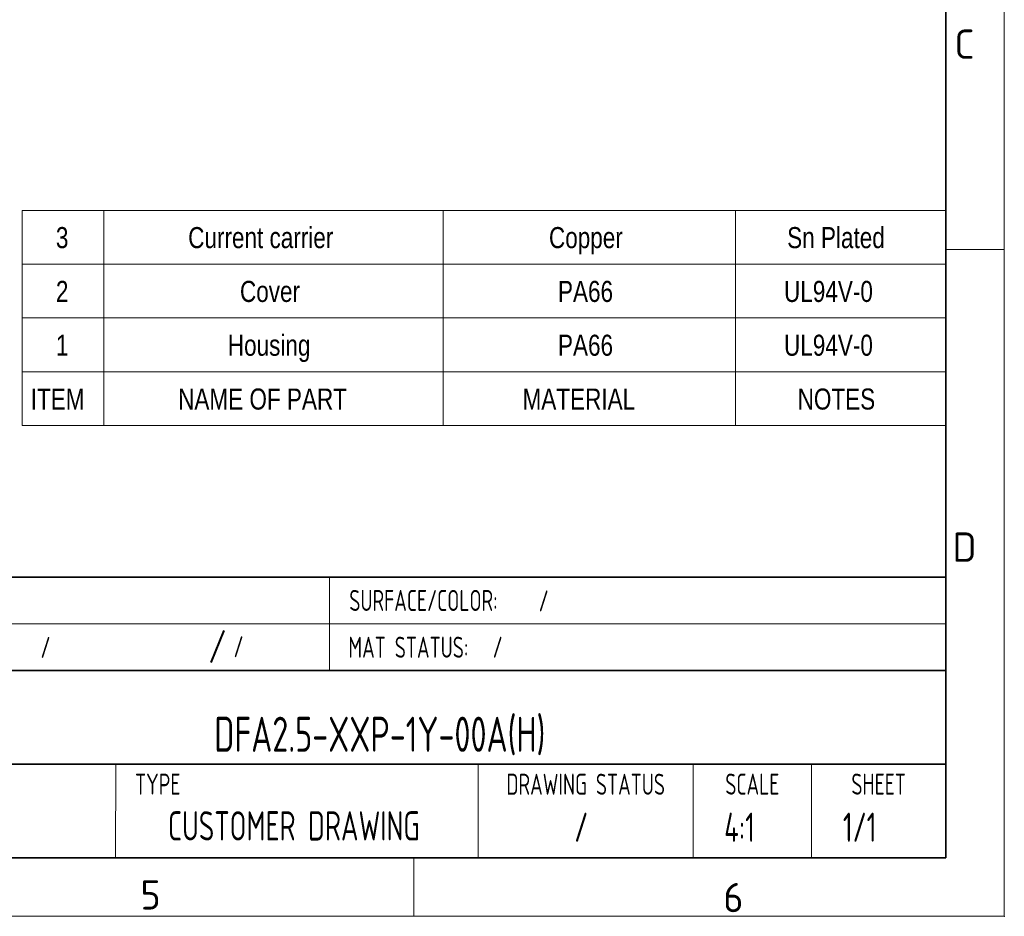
# Model space of a CAD drawing. Header units: millimetres. Extents: x 6 to 292, y 5 to 204.
# Tile 10 of 13: x 208 to 292, y 5 to 82. Entities that reach past the tile are written whole.
import ezdxf
from ezdxf.entities.mleader import LeaderData, LeaderLine
from ezdxf.enums import TextEntityAlignment as Align
from ezdxf.math import Vec2, Vec3

# ---------------------------------------------------------------- set-up
doc = ezdxf.new("R2010")
doc.units = ezdxf.units.MM
for name, color, linetype in [('Default', 7, 'Continuous'), ('TEXT', 7, 'Continuous'), ('图框', 7, 'Continuous'), ('细实线', 7, 'Continuous'), ('轮廓线', 7, 'Continuous')]:
    doc.layers.add(name, color=color, linetype=linetype)
doc.layers.add('尺寸层', color=5, linetype='Continuous', lineweight=13)
doc.styles.add('SEACAD_Adobe_Myungjo_Std_M', font='txt')
doc.styles.add('SEACAD_romans_shx', font='romans.shx', dxfattribs={"width": 0.8})
doc.styles.add('SEACAD_Solid_Edge_ANSI', font='seans.ttf')

# ---------------------------------------------------------------- blocks, each defined once
blk = doc.blocks.new('SE')
at = {"layer": '尺寸层'}
for p, q in [((215, 65.354), (215, 60.754)), ((244, 65.354), (244, 60.754)), ((269, 65.354), (269, 60.754)), ((208, 60.754), (287, 60.754)), ((215, 60.754), (215, 56.154)), ((244, 60.754), (244, 56.154)), ((269, 60.754), (269, 56.154)), ((208, 56.154), (287, 56.154)), ((215, 56.154), (215, 51.554)), ((244, 56.154), (244, 51.554)), ((269, 56.154), (269, 51.554)), ((208, 51.554), (287, 51.554)), ((215, 51.554), (215, 46.954)), ((244, 51.554), (244, 46.954)), ((269, 51.554), (269, 46.954))]:
    blk.add_line(p, q, dxfattribs=at)
blk.add_lwpolyline([(208, 46.954), (208, 65.354), (287, 65.354), (287, 46.954), (208, 46.954)], dxfattribs=at)
at = {"layer": '尺寸层', "style": 'SEACAD_Adobe_Myungjo_Std_M', "width": 0.8}
for s, p in [('Current carrier', (222.204, 63.922)), ('Sn Plated', (273.429, 63.922)), ('3', (210.891, 63.922)), ('Copper', (253.058, 63.922)), ('2', (210.891, 59.322)), ('Cover', (226.632, 59.322)), ('PA66', (253.829, 59.322)), ('UL94V-0', (273.16, 59.322)), ('Housing', (225.592, 54.722)), ('PA66', (253.829, 54.722)), ('UL94V-0', (273.16, 54.722)), ('1', (210.891, 54.722)), ('ITEM', (208.739, 50.122)), ('NAME OF PART', (221.343, 50.122)), ('MATERIAL', (250.799, 50.122)), ('NOTES', (274.325, 50.122))]:
    blk.add_text(s, height=1.8, dxfattribs=at).set_placement(p, align=Align.TOP_LEFT)
blk = doc.blocks.new('_DOT')
at = {"color": 0}
blk.add_line((0, 0), (-1, 0), dxfattribs=at)
at = {"color": 0, "const_width": 0.333}
blk.add_lwpolyline([(-0.1665, 0, 1), (0.1665, 0, 1)], format="xyb", close=True, dxfattribs=at)
blk = doc.blocks.new('A4-drawing_frame')
at = {"layer": '细实线', "color": 7, "linetype": 'Continuous', "lineweight": 13}
for p, q in [((0, 0), (0, 199)), ((-5, 57), (0, 57)), ((-50.5, 5), (-50.5, 0)), ((-286.5, 0), (0, 0))]:
    blk.add_line(p, q, dxfattribs=at)
blk.add_point((0, 0), dxfattribs=at)
at = {"layer": '轮廓线', "color": 7, "linetype": 'Continuous', "lineweight": 35}
for p in [(-5, 195), (-282, 5)]:
    blk.add_line(p, (-5, 5), dxfattribs=at)
at = {"layer": 'TEXT', "char_height": 2.5, "attachment_point": 7}
for s, insert, width in [('{\\fSolid Edge ANSI|b0||i0||c0|p34;\\C7;\\H2.5;\\W1.;C}', (-4.263, 73.313), 2.34019), ('{\\fSolid Edge ANSI|b0||i0||c0|p34;\\C7;\\H2.5;\\W1.;D}', (-4.429, 30.313), 1.99773), ('{\\fSolid Edge ANSI|b0||i0||c0|p34;\\C7;\\H2.5;\\W1.;5}', (-73.881, 0.58), 1.88357), ('{\\fSolid Edge ANSI|b0||i0||c0|p34;\\C7;\\H2.5;\\W1.;6}', (-24.035, 0.352), 1.88357)]:
    blk.add_mtext(s, dxfattribs=dict(at, insert=insert, width=width))

msp = doc.modelspace()

# ---------------------------------------------------------------- linework, layer by layer
at = {"layer": '细实线', "color": 7, "linetype": 'Continuous', "lineweight": 13}
for p, q in [((234.3, 34), (234.3, 30)), ((195, 30), (287, 30)), ((234.3, 30), (234.3, 26)), ((216, 10), (216.003, 18)), ((247, 10), (247, 18)), ((265.4, 10), (265.4, 18)), ((275.5, 10), (275.5, 18))]:
    msp.add_line(p, q, dxfattribs=at)
at = {"layer": '轮廓线', "color": 7, "linetype": 'Continuous', "lineweight": 35}
for p, q in [((167, 34), (287, 34)), ((287, 10), (287, 34)), ((167, 26), (287, 26)), ((195, 18), (287, 18)), ((167, 10), (287, 10)), ((195, 10), (287, 10))]:
    msp.add_line(p, q, dxfattribs=at)

# ---------------------------------------------------------------- block references
at = {"layer": '图框', "color": 7}
msp.add_blockref('A4-drawing_frame', (292, 5), dxfattribs=at)
at = {"layer": '尺寸层'}
msp.add_blockref('SE', (0, 0), dxfattribs=at)

# ---------------------------------------------------------------- texts
at = {"layer": 'TEXT', "char_height": 1.8}
for s, insert, width, attachment_point, style in [('{\\fSolid Edge ANSI|b0||i0||c0|p34;\\C7;\\H1.8;\\W0.7;SURFACE/COLOR:}', (242.329, 32), 16.05701, 5, 'SEACAD_Solid_Edge_ANSI'), ('{\\fromans|b0||i0||c0|p34;\\C7;\\H1.8;\\W0.8;/}', (224.013, 27.886), 1.47946, 4, 'SEACAD_romans_shx'), ('{\\fSolid Edge ANSI|b0||i0||c0|p34;\\C7;\\H1.8;\\W0.7;MAT STATUS:}', (241.039, 28), 13.47834, 5, 'SEACAD_Solid_Edge_ANSI'), ('{\\fSolid Edge ANSI|b0||i0||c0|p34;\\C7;\\H1.8;\\W0.7;TYPE}', (219.6, 16.3), 7.2, 5, 'SEACAD_Solid_Edge_ANSI'), ('{\\fSolid Edge ANSI|b0||i0||c0|p34;\\C7;\\H1.8;\\W0.7;DRAWING STATUS}', (256.2, 16.287), 18.4, 5, 'SEACAD_Solid_Edge_ANSI'), ('{\\fSolid Edge ANSI|b0||i0||c0|p34;\\C7;\\H1.8;\\W0.7;SCALE}', (270.45, 16.3), 10.1, 5, 'SEACAD_Solid_Edge_ANSI'), ('{\\fSolid Edge ANSI|b0||i0||c0|p34;\\C7;\\H1.8;\\W0.7;SHEET}', (281.25, 16.3), 11.5, 5, 'SEACAD_Solid_Edge_ANSI')]:
    msp.add_mtext(s, dxfattribs=dict(at, insert=insert, width=width, attachment_point=attachment_point, style=style))

# ---------------------------------------------------------------- leaders
at = {"layer": 'Default', "color": 7, "linetype": 'Continuous', "lineweight": 13}
ml = msp.add_multileader_mtext('Standard', dxfattribs=at)
ml.set_content('{\\pxsm0.9;\\fSolid Edge ANSI|b0||i0||c0|p34;\\W0.7;/\\P}', color=256)
ml.set_leader_properties()
ml.set_arrow_properties(name='DOT')
ml.build(insert=Vec2(0, 0))
ml.multileader.update_dxf_attribs({"leader_type": 0, "dogleg_length": 0, "arrow_head_size": 1.8})
ctx = ml.context
ctx.base_point, ctx.char_height, ctx.arrow_head_size, ctx.landing_gap_size = Vec3(250.174, 31.96), 1.8, 1.8, 0.63
ctx.mtext.insert = Vec3(252.174, 32.863)
ml = msp.add_multileader_mtext('Standard', dxfattribs=at)
ml.set_content('{\\pxsm0.9;\\fSolid Edge ANSI|b0||i0||c0|p34;\\W0.7;/\\P}', color=256)
ml.set_leader_properties()
ml.set_arrow_properties(name='DOT')
ml.build(insert=Vec2(0, 0))
ml.multileader.update_dxf_attribs({"leader_type": 0, "dogleg_length": 0, "arrow_head_size": 1.8})
ctx = ml.context
ctx.base_point, ctx.char_height, ctx.arrow_head_size, ctx.landing_gap_size = Vec3(207.57, 27.986), 1.8, 1.8, 0.63
ctx.mtext.insert = Vec3(209.57, 28.889)
ml = msp.add_multileader_mtext('Standard', dxfattribs=at)
ml.set_content('{\\pxsm0.9;\\fSolid Edge ANSI|b0||i0||c0|p34;\\W0.7;/\\P}', color=256)
ml.set_leader_properties()
ml.set_arrow_properties(name='DOT')
ml.build(insert=Vec2(0, 0))
ml.multileader.update_dxf_attribs({"leader_type": 0, "dogleg_length": 0, "arrow_head_size": 1.8})
ctx = ml.context
ctx.base_point, ctx.char_height, ctx.arrow_head_size, ctx.landing_gap_size = Vec3(224.078, 28.041), 1.8, 1.8, 0.63
ctx.mtext.insert = Vec3(226.078, 28.944)
ml = msp.add_multileader_mtext('Standard', dxfattribs=at)
ml.set_content('{\\pxsm0.9;\\fSolid Edge ANSI|b0||i0||c0|p34;\\W0.7;/\\P}', color=256)
ml.set_leader_properties()
ml.set_arrow_properties(name='DOT')
ml.build(insert=Vec2(0, 0))
ml.multileader.update_dxf_attribs({"leader_type": 0, "dogleg_length": 0, "arrow_head_size": 1.8})
ctx = ml.context
ctx.base_point, ctx.char_height, ctx.arrow_head_size, ctx.landing_gap_size = Vec3(246.24, 28.007), 1.8, 1.8, 0.63
ctx.mtext.insert = Vec3(248.24, 28.909)
ml = msp.add_multileader_mtext('Standard', dxfattribs=at)
ml.set_content('{\\pxsm0.9;\\fSolid Edge ANSI|b0||i0||c0|p34;\\W0.7;DFA2.5-XXP-1Y-00A(H)\\P}', color=256)
ml.set_leader_properties()
ml.set_arrow_properties(name='DOT')
ml.build(insert=Vec2(0, 0))
ml.multileader.update_dxf_attribs({"leader_type": 0, "dogleg_length": 0, "arrow_head_size": 3})
ctx = ml.context
ctx.base_point, ctx.char_height, ctx.arrow_head_size, ctx.landing_gap_size = Vec3(223.337, 20.548), 3, 3, 1.05
ctx.text_align_type = 1
ctx.mtext.insert, ctx.mtext.alignment = Vec3(238.591, 22.063), 2
ml = msp.add_multileader_mtext('Standard', dxfattribs=at)
ml.set_content('{\\pxsm0.9;\\fSolid Edge ANSI|b0||i0||c0|p34;\\W0.7;CUSTOMER DRAWING\\P}', color=256)
ml.set_leader_properties()
ml.set_arrow_properties(name='DOT')
ml.build(insert=Vec2(0, 0))
ml.multileader.update_dxf_attribs({"leader_type": 0, "dogleg_length": 0, "arrow_head_size": 2.5})
ctx = ml.context
ctx.base_point, ctx.char_height, ctx.arrow_head_size, ctx.landing_gap_size = Vec3(219.044, 12.722), 2.5, 2.5, 0.875
ctx.text_align_type = 1
ctx.mtext.insert, ctx.mtext.alignment = Vec3(231.251, 13.98), 2
ml = msp.add_multileader_mtext('Standard', dxfattribs=at)
ml.set_content('{\\pxsm0.9;\\fSolid Edge ANSI|b0||i0||c0|p34;\\W0.7;/\\P}', color=256)
ml.set_leader_properties()
ml.set_arrow_properties(name='DOT')
ml.build(insert=Vec2(0, 0))
ml.multileader.update_dxf_attribs({"leader_type": 0, "dogleg_length": 0, "arrow_head_size": 2.5})
ctx = ml.context
ctx.base_point, ctx.char_height, ctx.arrow_head_size, ctx.landing_gap_size = Vec3(253.546, 12.617), 2.5, 2.5, 0.875
ctx.text_align_type = 1
ctx.mtext.insert, ctx.mtext.alignment = Vec3(255.821, 13.87), 2
at = {"layer": 'TEXT', "color": 7, "linetype": 'Continuous', "lineweight": 13}
ml = msp.add_multileader_mtext('Standard', dxfattribs=at)
ml.set_content('{\\pxsm0.9;\\fSolid Edge ANSI|b0||i0||c0|p34;\\W0.7;4:1\\P}', color=256)
ml.set_leader_properties()
ml.set_arrow_properties(name='DOT')
ml.build(insert=Vec2(0, 0))
ml.multileader.update_dxf_attribs({"leader_type": 0, "dogleg_length": 0, "arrow_head_size": 2.5})
ctx = ml.context
ctx.base_point, ctx.char_height, ctx.arrow_head_size, ctx.landing_gap_size = Vec3(266.308, 12.612), 2.5, 2.5, 0.875
ctx.text_align_type = 1
ctx.mtext.insert, ctx.mtext.alignment = Vec3(269.358, 13.863), 2
ml = msp.add_multileader_mtext('Standard', dxfattribs=at)
ml.set_content('{\\pxsm0.9;\\fSolid Edge ANSI|b0||i0||c0|p34;\\W0.7;1/1\\P}', color=256)
ml.set_leader_properties()
ml.set_arrow_properties(name='DOT')
ml.build(insert=Vec2(0, 0))
ml.multileader.update_dxf_attribs({"leader_type": 0, "dogleg_length": 0, "arrow_head_size": 2.5})
ctx = ml.context
ctx.base_point, ctx.char_height, ctx.arrow_head_size, ctx.landing_gap_size = Vec3(276.809, 12.612), 2.5, 2.5, 0.875
ctx.text_align_type = 1
ctx.mtext.insert, ctx.mtext.alignment = Vec3(279.631, 13.866), 2

doc.saveas('drawing.dxf')
